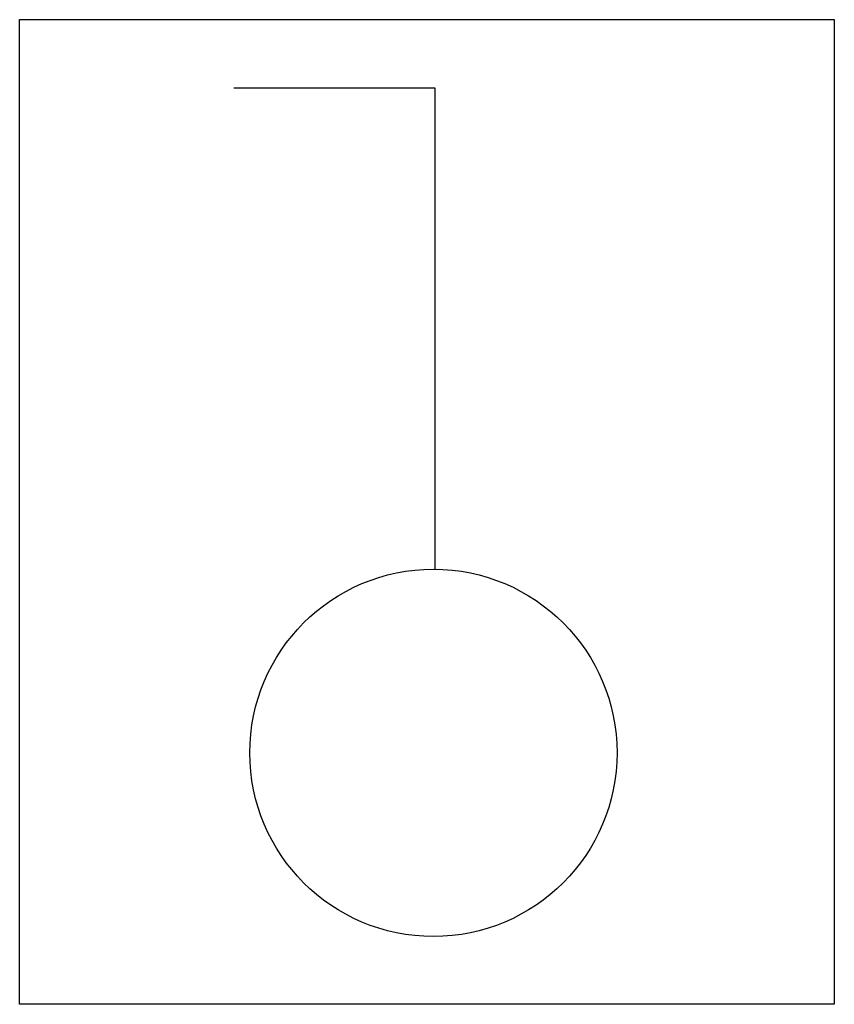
# Model space of a CAD drawing. Header units: inches. Extents: x -177438 to 34922, y -9538 to 55319.
# Tile 1 of 59: x -177438 to -177309, y 55164 to 55319. Entities that reach past the tile are written whole.
import ezdxf

# ---------------------------------------------------------------- set-up
doc = ezdxf.new("R2010")
doc.units = ezdxf.units.IN
doc.header["$MEASUREMENT"] = 0
doc.layers.add('- განათება', color=7, linetype='Continuous')
doc.layers.add('- საშტეფცელო როზეტები', color=7, linetype='Continuous')

# ---------------------------------------------------------------- blocks, each defined once
blk = doc.blocks.new('1 ჩარჩო')
at = {"layer": '- საშტეფცელო როზეტები', "color": 5}
blk.add_lwpolyline([(7775.07, 3905.06), (7903.34, 3905.06), (7903.34, 3750.06), (7775.07, 3750.06)], close=True, dxfattribs=at)
blk = doc.blocks.new('ერთკლავიშა ორკლავიშა სამკლავიშა ჩამრთველი იპ22')
at = {"layer": '- განათება', "color": 6}
blk.add_line((0.9, 97.48), (0.84, 352.75), dxfattribs=at)
blk.add_lwpolyline([(0.84, 352.75), (-105.95, 352.75)], dxfattribs=at)
blk.add_circle((0, 0), 97.48, dxfattribs=at)
blk = doc.blocks.new('ერთკლავიშა ჩამრთველი იპ 22')
at = {"layer": '- განათება', "color": 6}
blk.add_blockref('ერთკლავიშა ორკლავიშა სამკლავიშა ჩამრთველი იპ22', (0, 0), dxfattribs=at)

msp = doc.modelspace()

# ---------------------------------------------------------------- block references
at = {"layer": '- განათება'}
msp.add_blockref('1 ჩარჩო', (-185212.77975, 51414.11519), dxfattribs=at)
at = {"layer": '- განათება', "color": 6, "xscale": 0.2965673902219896, "yscale": 0.2965673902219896, "zscale": 0.2965673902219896}
msp.add_blockref('ერთკლავიშა ჩამრთველი იპ 22', (-177372.55711, 55203.76134), dxfattribs=at)

doc.saveas('drawing.dxf')
